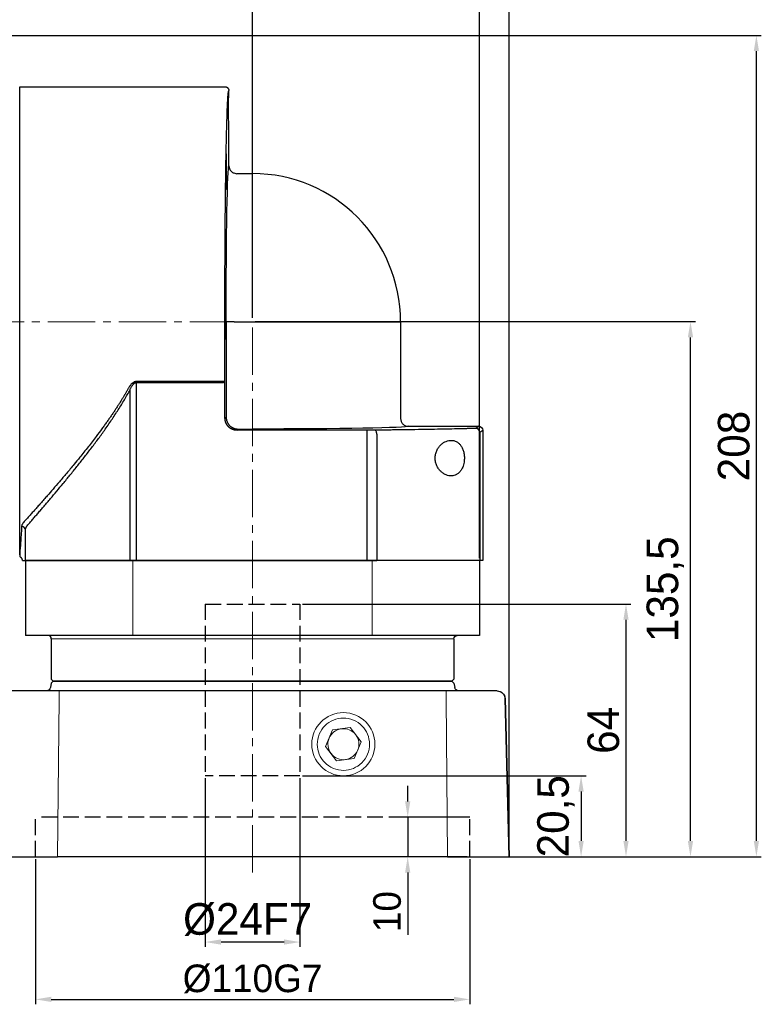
# Model space of a CAD drawing. Header units: millimetres. Extents: x 6153 to 7022, y -675 to -61.
# Tile 8 of 12: x 6601 to 6789, y -452 to -203. Entities that reach past the tile are written whole.
import ezdxf

# ---------------------------------------------------------------- set-up
doc = ezdxf.new("R2010")
doc.units = ezdxf.units.MM
doc.header["$PDSIZE"] = -5
doc.linetypes.add('JIS_02_4.0', pattern=[5.5, 4, -1.5])
doc.linetypes.add('点画线', pattern=[18, 12, -2, 2, -2])
doc.layers.get('0').update_dxf_attribs({"lineweight": 18})
doc.layers.get('Defpoints').update_dxf_attribs({"lineweight": 18})
for name, color, linetype, lineweight in [('7中心线层', 7, '点画线', 18), ('中心线01', 7, 'JIS_02_4.0', 0), ('尺寸线层', 3, 'Continuous', 18), ('粗实线', 7, 'Continuous', 40)]:
    doc.layers.add(name, color=color, linetype=linetype, lineweight=lineweight)
doc.styles.add('工程字', font='txt')
doc.dimstyles.new('ISO-25', dxfattribs={"dimtxt": 8, "dimasz": 4, "dimexe": 1.25, "dimexo": 0.625, "dimgap": 1.7, "dimtad": 1, "dimtxsty": '工程字', "dimcen": 2, "dimdle": 8, "dimadec": 0, "dimazin": 0, "dimtfac": 1, "dimtmove": 0, "dimatfit": 3, "dimfxl": 1, "dimarcsym": 0})

# ---------------------------------------------------------------- blocks, each defined once
blk = doc.blocks.new('*D82')
at = {"layer": 'Defpoints', "color": 0}
for p in [(6557.94, -206.64), (6787.57, -206.64), (6724.94, -414.64)]:
    blk.add_point(p, dxfattribs=at)
at = {"layer": '尺寸线层', "color": 0, "lineweight": -2}
for p, q in [((6558.56, -206.64), (6788.82, -206.64)), ((6787.57, -410.64), (6787.57, -210.64)), ((6725.57, -414.64), (6788.82, -414.64))]:
    blk.add_line(p, q, dxfattribs=at)
at = {"layer": '尺寸线层', "color": 0}
for points in [[(6788.23, -210.64), (6786.9, -210.64), (6787.57, -206.64)], [(6786.9, -410.64), (6788.23, -410.64), (6787.57, -414.64)]]:
    blk.add_solid(points, dxfattribs=at)
at = {"layer": '尺寸线层', "color": 0, "insert": (6781.87, -310.64), "char_height": 8, "attachment_point": 5, "rotation": 90, "style": '工程字'}
blk.add_mtext('208', dxfattribs=at)
blk = doc.blocks.new('*D83')
at = {"layer": 'Defpoints', "color": 0}
for p in [(6558.44, -177.74), (6558.44, -207.14), (6659.94, -279.14)]:
    blk.add_point(p, dxfattribs=at)
at = {"layer": '尺寸线层', "color": 0, "lineweight": -2}
for p, q in [((6558.44, -206.14), (6558.44, -176.49)), ((6659.94, -278.14), (6659.94, -176.49)), ((6655.94, -177.74), (6562.44, -177.74))]:
    blk.add_line(p, q, dxfattribs=at)
at = {"layer": '尺寸线层', "color": 0}
for points in [[(6562.44, -177.08), (6562.44, -178.41), (6558.44, -177.74)], [(6655.94, -178.41), (6655.94, -177.08), (6659.94, -177.74)]]:
    blk.add_solid(points, dxfattribs=at)
at = {"layer": '尺寸线层', "color": 0, "insert": (6609.19, -171.77), "char_height": 8, "attachment_point": 5, "style": '工程字'}
blk.add_mtext('101,5', dxfattribs=at)
blk = doc.blocks.new('*D85')
at = {"layer": 'Defpoints', "color": 0}
for p in [(6521.44, -162.35), (6521.44, -239.64), (6717.44, -339.64)]:
    blk.add_point(p, dxfattribs=at)
at = {"layer": '尺寸线层', "color": 0, "lineweight": -2}
for p, q in [((6521.44, -239.02), (6521.44, -161.1)), ((6717.44, -339.02), (6717.44, -161.1)), ((6713.44, -162.35), (6525.44, -162.35))]:
    blk.add_line(p, q, dxfattribs=at)
at = {"layer": '尺寸线层', "color": 0}
for points in [[(6525.44, -161.68), (6525.44, -163.01), (6521.44, -162.35)], [(6713.44, -163.01), (6713.44, -161.68), (6717.44, -162.35)]]:
    blk.add_solid(points, dxfattribs=at)
at = {"layer": '尺寸线层', "color": 0, "insert": (6619.88, -156.65), "char_height": 8, "attachment_point": 5, "style": '工程字'}
blk.add_mtext('196', dxfattribs=at)
blk = doc.blocks.new('*D90')
at = {"layer": 'Defpoints', "color": 0}
for p in [(6647.94, -394.14), (6671.94, -394.14), (6647.94, -436.24)]:
    blk.add_point(p, dxfattribs=at)
at = {"layer": '尺寸线层', "color": 0, "lineweight": -2}
for p, q in [((6647.94, -394.77), (6647.94, -437.49)), ((6671.94, -394.77), (6671.94, -437.49)), ((6667.94, -436.24), (6651.94, -436.24))]:
    blk.add_line(p, q, dxfattribs=at)
at = {"layer": '尺寸线层', "color": 0}
for points in [[(6651.94, -435.57), (6651.94, -436.9), (6647.94, -436.24)], [(6667.94, -436.9), (6667.94, -435.57), (6671.94, -436.24)]]:
    blk.add_solid(points, dxfattribs=at)
at = {"layer": '尺寸线层', "color": 0, "insert": (6658.69, -430.54), "char_height": 8, "attachment_point": 5, "style": '工程字'}
blk.add_mtext('%%C24F7', dxfattribs=at)
blk = doc.blocks.new('*D91')
at = {"layer": 'Defpoints', "color": 0}
for p in [(6604.94, -414.64), (6714.94, -414.64), (6714.94, -450.76)]:
    blk.add_point(p, dxfattribs=at)
at = {"layer": '尺寸线层', "color": 0, "lineweight": -2}
for p, q in [((6604.94, -415.27), (6604.94, -452.01)), ((6714.94, -415.27), (6714.94, -452.01)), ((6608.94, -450.76), (6710.94, -450.76))]:
    blk.add_line(p, q, dxfattribs=at)
at = {"layer": '尺寸线层', "color": 0}
for points in [[(6608.94, -450.09), (6608.94, -451.42), (6604.94, -450.76)], [(6710.94, -451.42), (6710.94, -450.09), (6714.94, -450.76)]]:
    blk.add_solid(points, dxfattribs=at)
at = {"layer": '尺寸线层', "color": 0, "insert": (6659.94, -445.56), "char_height": 7, "attachment_point": 5, "style": '工程字'}
blk.add_mtext('%%c110G7', dxfattribs=at)
blk = doc.blocks.new('*D92')
at = {"layer": 'Defpoints', "color": 0}
for p in [(6714.94, -404.64), (6699.24, -414.64), (6714.94, -414.64)]:
    blk.add_point(p, dxfattribs=at)
at = {"layer": '尺寸线层', "color": 0, "lineweight": -2}
for p, q in [((6699.24, -400.64), (6699.24, -396.64)), ((6714.32, -404.64), (6697.99, -404.64)), ((6699.24, -404.64), (6699.24, -414.64)), ((6714.32, -414.64), (6697.99, -414.64)), ((6699.24, -418.64), (6699.24, -434.41))]:
    blk.add_line(p, q, dxfattribs=at)
at = {"layer": '尺寸线层', "color": 0}
for points in [[(6698.57, -400.64), (6699.9, -400.64), (6699.24, -404.64)], [(6699.9, -418.64), (6698.57, -418.64), (6699.24, -414.64)]]:
    blk.add_solid(points, dxfattribs=at)
at = {"layer": '尺寸线层', "color": 0, "insert": (6694.04, -428.53), "char_height": 7, "attachment_point": 5, "rotation": 90, "style": '工程字'}
blk.add_mtext('10', dxfattribs=at)
blk = doc.blocks.new('*D93')
at = {"layer": 'Defpoints', "color": 0}
for p in [(6671.94, -394.14), (6724.14, -414.64), (6743.16, -414.64)]:
    blk.add_point(p, dxfattribs=at)
at = {"layer": '尺寸线层', "color": 0, "lineweight": -2}
for p, q in [((6672.57, -394.14), (6744.41, -394.14)), ((6743.16, -398.14), (6743.16, -410.64)), ((6724.77, -414.64), (6744.41, -414.64))]:
    blk.add_line(p, q, dxfattribs=at)
at = {"layer": '尺寸线层', "color": 0}
for points in [[(6743.83, -398.14), (6742.5, -398.14), (6743.16, -394.14)], [(6742.5, -410.64), (6743.83, -410.64), (6743.16, -414.64)]]:
    blk.add_solid(points, dxfattribs=at)
at = {"layer": '尺寸线层', "color": 0, "insert": (6736.79, -404.39), "char_height": 8, "attachment_point": 5, "rotation": 90, "style": '工程字'}
blk.add_mtext('20,5', dxfattribs=at)
blk = doc.blocks.new('*D94')
at = {"layer": 'Defpoints', "color": 0}
for p in [(6671.94, -350.64), (6754.54, -350.64), (6724.14, -414.64)]:
    blk.add_point(p, dxfattribs=at)
at = {"layer": '尺寸线层', "color": 0, "lineweight": -2}
for p, q in [((6672.57, -350.64), (6755.79, -350.64)), ((6754.54, -410.64), (6754.54, -354.64)), ((6724.77, -414.64), (6755.79, -414.64))]:
    blk.add_line(p, q, dxfattribs=at)
at = {"layer": '尺寸线层', "color": 0}
for points in [[(6755.2, -354.64), (6753.87, -354.64), (6754.54, -350.64)], [(6753.87, -410.64), (6755.2, -410.64), (6754.54, -414.64)]]:
    blk.add_solid(points, dxfattribs=at)
at = {"layer": '尺寸线层', "color": 0, "insert": (6748.84, -382.64), "char_height": 8, "attachment_point": 5, "rotation": 90, "style": '工程字'}
blk.add_mtext('64', dxfattribs=at)
blk = doc.blocks.new('*D95')
at = {"layer": 'Defpoints', "color": 0}
for p in [(6659.94, -279.14), (6770.87, -279.14), (6724.14, -414.64)]:
    blk.add_point(p, dxfattribs=at)
at = {"layer": '尺寸线层', "color": 0, "lineweight": -2}
for p, q in [((6660.57, -279.14), (6772.12, -279.14)), ((6770.87, -410.64), (6770.87, -283.14)), ((6724.77, -414.64), (6772.12, -414.64))]:
    blk.add_line(p, q, dxfattribs=at)
at = {"layer": '尺寸线层', "color": 0}
for points in [[(6771.54, -283.14), (6770.2, -283.14), (6770.87, -279.14)], [(6770.2, -410.64), (6771.54, -410.64), (6770.87, -414.64)]]:
    blk.add_solid(points, dxfattribs=at)
at = {"layer": '尺寸线层', "color": 0, "insert": (6764.5, -346.89), "char_height": 8, "attachment_point": 5, "rotation": 90, "style": '工程字'}
blk.add_mtext('135,5', dxfattribs=at)
blk = doc.blocks.new('*D96')
at = {"layer": 'Defpoints', "color": 0}
for p in [(6521.44, -145.97), (6521.44, -239.64), (6724.94, -414.49)]:
    blk.add_point(p, dxfattribs=at)
at = {"layer": '尺寸线层', "color": 0, "lineweight": -2}
for p, q in [((6521.44, -239.02), (6521.44, -144.72)), ((6720.94, -145.97), (6525.44, -145.97)), ((6724.94, -413.86), (6724.94, -144.72))]:
    blk.add_line(p, q, dxfattribs=at)
at = {"layer": '尺寸线层', "color": 0}
for points in [[(6525.44, -145.31), (6525.44, -146.64), (6521.44, -145.97)], [(6720.94, -146.64), (6720.94, -145.31), (6724.94, -145.97)]]:
    blk.add_solid(points, dxfattribs=at)
at = {"layer": '尺寸线层', "color": 0, "insert": (6623.63, -139.6), "char_height": 8, "attachment_point": 5, "style": '工程字'}
blk.add_mtext('203,5', dxfattribs=at)
blk = doc.blocks.new('110DL1')
at = {"linetype": 'Continuous', "lineweight": 30}
for p, q in [((0, 0), (52, 0)), ((0, -117.97), (0, 0)), ((53, -1.25), (53, -1)), ((53, -20), (53, -10.25)), ((54.26, -21.83), (54.97, -22.04)), ((55, -22), (59, -22)), ((96.5, -59.5), (96.5, -84)), ((96.46, -84.03), (96.67, -84.74)), ((98.5, -86), (116.29, -86)), ((117.29, -87), (117.29, -120)), ((0.71, -120), (1.48, -120)), ((1.48, -120), (1.87, -120)), ((1.87, -120), (27.96, -120)), ((27.96, -120), (29.49, -120)), ((29.49, -120), (88.05, -120)), ((88.05, -120), (90.47, -120)), ((115.91, -120), (90.47, -120)), ((116.53, -120), (115.91, -120)), ((117.29, -120), (116.53, -120))]:
    blk.add_line(p, q, dxfattribs=at)
at = {"linetype": 'Continuous', "lineweight": 25}
for p, q in [((54.97, -22.06), (55, -22)), ((55, -22), (54.97, -22.06)), ((52.31, -59.5), (52.31, -83.69)), ((54.31, -59.5), (52.31, -59.5)), ((54.31, -59.5), (59, -59.5)), ((59, -59.5), (96.5, -59.5)), ((51.01, -74.67), (29.49, -74.67)), ((29.49, -74.93), (29.49, -74.67)), ((52.01, -83.99), (52.01, -74.67)), ((27.89, -76.89), (27.89, -120)), ((29.49, -74.93), (29.49, -120)), ((29.49, -74.93), (51.01, -74.93)), ((52.31, -83.69), (52.01, -83.99)), ((96.5, -84), (96.44, -84.03)), ((96.44, -84.03), (96.5, -84)), ((55.01, -86.99), (55.31, -86.69)), ((88.05, -86.99), (55.01, -86.99)), ((55.31, -86.69), (59, -86.69)), ((88.05, -87.99), (88.05, -86.99)), ((116.29, -86), (115.53, -86.51)), ((116.53, -87.51), (117.29, -87)), ((88.05, -120), (88.05, -87.99)), ((90.47, -87.98), (90.47, -120)), ((116.53, -87.51), (116.53, -120)), ((1.48, -120), (1.48, -112.28))]:
    blk.add_line(p, q, dxfattribs=at)
at = {"linetype": 'Continuous', "lineweight": 25, "flags": 128}
blk.add_lwpolyline([(90.47, -87.98), (90.46, -87.78), (90.43, -87.6), (90.38, -87.43), (90.32, -87.28), (90.25, -87.15), (90.17, -87.06), (90.08, -87), (89.98, -86.98)], dxfattribs=at)
at = {"linetype": 'Continuous', "lineweight": 30}
blk.add_arc((59, -59.5), 37.5, 0, 90, dxfattribs=at)
at = {"linetype": 'Continuous', "lineweight": 25}
for centre, radius, start, end in [((115.53, -87.51), 1, 0.0252, 89.9639), ((0.53, -112.36), 0.957, 5.0104, 92.772)]:
    blk.add_arc(centre, radius, start, end, dxfattribs=at)
at = {"linetype": 'Continuous', "lineweight": 30, "extrusion": (0, 0, -1)}
blk.add_ellipse((53, -5.75), major_axis=(0, 4.5), ratio=0.017455, start_param=3.141593, end_param=6.283185, dxfattribs=at)
at = {"linetype": 'Continuous', "lineweight": 25, "extrusion": (0, 0, -1)}
for centre in [(52.34, -21.49), (52.06, -59.5)]:
    blk.add_ellipse(centre, major_axis=(0, 4.5), ratio=0.017455, dxfattribs=at)
for centre, major_axis, start_param, end_param in [((53, -59.5), (0, 39.5), 4.712389, 6.282302), ((59, -86), (-39.5, 0), 3.142476, 4.712389), ((88.05, -86.92), (-4, 0), 4.207028, 4.712389), ((111.53, -86.51), (-4, 0), 3.167773, 3.645818)]:
    blk.add_ellipse(centre, major_axis=major_axis, ratio=0.017455, start_param=start_param, end_param=end_param, dxfattribs=at)
at = {"linetype": 'Continuous', "lineweight": 30, "extrusion": (-2.1798e-22, 3.0756e-12, -1)}
blk.add_ellipse((116.29, -87), major_axis=(-0.832, -0.555), ratio=0.999505, start_param=2.158969, end_param=3.729308, dxfattribs=at)
at = {"linetype": 'Continuous', "lineweight": 25}
for points, knots in [([(52.01, -74.67), (52.01, -74.43), (52.01, -73.95), (52.01, -73.22), (52, -72.5), (52, -71.77), (52, -71.04), (52, -70.31), (51.99, -69.58), (51.99, -68.84), (51.99, -67.25), (51.98, -64.78), (51.98, -61.44), (51.98, -58.08), (51.98, -54.73), (51.99, -51.4), (52, -46.99), (52.03, -41.58), (52.07, -35.31), (52.12, -29.36), (52.19, -23.81), (52.26, -18.73), (52.35, -14.18), (52.45, -10.22), (52.53, -7.47), (52.6, -5.61), (52.66, -4.39), (52.71, -3.35), (52.77, -2.49), (52.83, -1.83), (52.87, -1.45), (52.91, -1.24), (52.93, -1.13), (52.95, -1.06), (52.98, -1.01), (52.99, -1), (53, -1)], [0, 0, 0, 0, 0.006951, 0.013898, 0.020843, 0.027786, 0.034728, 0.041671, 0.048616, 0.055564, 0.062516, 0.093768, 0.125024, 0.156275, 0.187532, 0.218783, 0.25004, 0.312523, 0.375006, 0.43749, 0.499975, 0.562461, 0.624949, 0.687437, 0.749926, 0.781181, 0.812442, 0.843698, 0.874959, 0.906214, 0.937476, 0.949986, 0.962487, 0.974986, 0.987488, 1, 1, 1, 1]), ([(29.49, -74.67), (29.46, -74.67), (29.4, -74.67), (29.31, -74.69), (29.21, -74.71), (29.12, -74.73), (28.92, -74.81), (28.62, -74.99), (28.22, -75.36), (27.91, -75.77), (27.66, -76.15), (27.55, -76.35), (27.49, -76.46)], [0, 0, 0, 0, 0.032548, 0.065327, 0.09857, 0.132496, 0.167316, 0.320633, 0.500589, 0.750024, 0.86894, 1, 1, 1, 1]), ([(52.01, -74.67), (52.01, -74.67), (52.01, -74.67), (51.99, -74.67), (51.97, -74.67), (51.94, -74.67), (51.9, -74.67), (51.87, -74.67), (51.83, -74.67), (51.8, -74.67), (51.77, -74.67), (51.75, -74.67), (51.73, -74.67), (51.68, -74.67), (51.57, -74.67), (51.39, -74.67), (51.2, -74.67), (51.07, -74.67), (51.01, -74.67)], [0, 0, 0, 0, 0.068082, 0.132953, 0.193909, 0.250351, 0.301788, 0.347844, 0.388242, 0.422796, 0.451384, 0.473938, 0.490422, 0.500824, 0.632434, 0.760846, 0.88391, 1, 1, 1, 1]), ([(51.01, -74.93), (51.05, -74.93), (51.11, -74.93), (51.22, -74.92), (51.32, -74.91), (51.43, -74.9), (51.54, -74.88), (51.64, -74.86), (51.74, -74.84), (51.83, -74.81), (51.9, -74.78), (51.96, -74.74), (52, -74.71), (52.01, -74.68), (52.01, -74.67)], [0, 0, 0, 0, 0.062192, 0.128072, 0.197704, 0.271143, 0.348432, 0.429613, 0.514717, 0.603775, 0.696812, 0.793849, 0.894906, 1, 1, 1, 1]), ([(27.49, -76.46), (27.37, -76.66), (27.14, -77.07), (26.78, -77.69), (26.4, -78.34), (26, -79), (25.58, -79.68), (25.13, -80.38), (24.67, -81.1), (24.19, -81.84), (23.68, -82.59), (23.16, -83.37), (22.61, -84.15), (22.04, -84.96), (21.46, -85.78), (20.56, -87), (19.19, -88.84), (17.31, -91.27), (15.45, -93.59), (13.62, -95.83), (11.89, -97.89), (10.11, -99.99), (8.49, -101.86), (7.19, -103.36), (6.15, -104.54), (5.32, -105.48), (4.52, -106.37), (3.76, -107.24), (3.02, -108.06), (2.31, -108.85), (1.64, -109.6), (1.2, -110.08), (0.99, -110.32)], [0, 0, 0, 0, 0.013994, 0.028581, 0.043761, 0.059537, 0.075908, 0.092876, 0.110441, 0.128604, 0.147366, 0.166727, 0.186688, 0.20725, 0.228412, 0.250175, 0.303131, 0.374795, 0.449072, 0.500116, 0.569691, 0.634517, 0.694601, 0.749953, 0.783202, 0.815873, 0.847971, 0.879499, 0.910462, 0.940863, 0.970708, 1, 1, 1, 1]), ([(1.87, -111.17), (1.98, -111.04), (2.2, -110.79), (2.54, -110.4), (2.88, -110.01), (3.23, -109.61), (3.59, -109.21), (3.95, -108.79), (4.31, -108.37), (4.68, -107.95), (5.05, -107.52), (5.43, -107.08), (5.82, -106.63), (6.21, -106.18), (6.6, -105.72), (7, -105.26), (7.4, -104.78), (8.19, -103.86), (9.39, -102.43), (11.04, -100.45), (12.75, -98.37), (14.49, -96.2), (16.26, -93.97), (18.02, -91.69), (19.75, -89.39), (21.2, -87.39), (22.37, -85.72), (23.27, -84.41), (24.14, -83.11), (24.98, -81.82), (25.78, -80.54), (26.54, -79.27), (27.27, -78.01), (27.73, -77.16), (27.96, -76.74)], [0, 0, 0, 0, 0.015364, 0.030759, 0.046186, 0.061644, 0.077137, 0.092664, 0.108226, 0.123826, 0.139463, 0.155139, 0.170854, 0.186611, 0.202409, 0.218251, 0.234136, 0.250066, 0.311093, 0.373043, 0.435967, 0.499909, 0.563769, 0.626676, 0.688681, 0.749835, 0.783688, 0.816778, 0.849118, 0.880718, 0.911592, 0.941753, 0.971217, 1, 1, 1, 1]), ([(27.96, -76.74), (28.01, -76.65), (28.09, -76.46), (28.21, -76.2), (28.34, -75.95), (28.47, -75.74), (28.6, -75.55), (28.73, -75.39), (28.86, -75.25), (28.99, -75.13), (29.11, -75.04), (29.24, -74.98), (29.37, -74.94), (29.45, -74.93), (29.49, -74.93)], [0, 0, 0, 0, 0.128655, 0.248041, 0.358298, 0.459603, 0.552186, 0.636345, 0.712481, 0.781134, 0.84304, 0.899202, 0.950955, 1, 1, 1, 1]), ([(55.01, -86.99), (54.96, -86.99), (54.85, -86.98), (54.69, -86.97), (54.53, -86.95), (54.37, -86.92), (54.21, -86.88), (54.05, -86.83), (53.9, -86.77), (53.75, -86.71), (53.61, -86.64), (53.47, -86.56), (53.33, -86.47), (53.2, -86.38), (53.07, -86.27), (52.95, -86.17), (52.83, -86.05), (52.73, -85.93), (52.62, -85.8), (52.53, -85.67), (52.44, -85.53), (52.36, -85.39), (52.29, -85.25), (52.23, -85.1), (52.17, -84.95), (52.12, -84.79), (52.08, -84.63), (52.05, -84.47), (52.03, -84.31), (52.02, -84.15), (52.01, -84.04), (52.01, -83.99)], [0, 0, 0, 0, 0.034488, 0.068976, 0.103462, 0.137947, 0.172431, 0.206914, 0.241396, 0.275878, 0.310359, 0.34484, 0.379321, 0.413801, 0.44828, 0.48276, 0.51724, 0.55172, 0.586199, 0.620679, 0.65516, 0.689641, 0.724122, 0.758604, 0.793086, 0.827569, 0.862053, 0.896538, 0.931024, 0.965512, 1, 1, 1, 1]), ([(52.31, -83.69), (52.31, -83.74), (52.31, -83.85), (52.33, -84.01), (52.35, -84.17), (52.38, -84.33), (52.42, -84.49), (52.47, -84.65), (52.52, -84.8), (52.59, -84.95), (52.66, -85.09), (52.74, -85.24), (52.83, -85.37), (52.92, -85.51), (53.02, -85.63), (53.13, -85.75), (53.25, -85.87), (53.37, -85.98), (53.49, -86.08), (53.63, -86.17), (53.76, -86.26), (53.91, -86.34), (54.05, -86.41), (54.2, -86.48), (54.35, -86.53), (54.51, -86.58), (54.67, -86.62), (54.83, -86.65), (54.99, -86.67), (55.15, -86.69), (55.26, -86.69), (55.31, -86.69)], [0, 0, 0, 0, 0.034483, 0.068966, 0.103449, 0.137932, 0.172415, 0.206898, 0.24138, 0.275863, 0.310346, 0.344828, 0.379311, 0.413794, 0.448276, 0.482759, 0.517241, 0.551724, 0.586206, 0.620689, 0.655172, 0.689654, 0.724137, 0.75862, 0.793102, 0.827585, 0.862068, 0.896551, 0.931034, 0.965517, 1, 1, 1, 1]), ([(115.04, -86.54), (114.9, -86.54), (114.64, -86.55), (114.23, -86.56), (113.81, -86.58), (113.39, -86.59), (112.95, -86.6), (112.51, -86.61), (112.06, -86.63), (111.6, -86.64), (111.13, -86.65), (110.65, -86.66), (109.43, -86.69), (107.38, -86.73), (104.32, -86.79), (101.03, -86.84), (98.32, -86.88), (96.31, -86.91), (95.08, -86.92), (93.84, -86.94), (92.57, -86.95), (91.29, -86.96), (90.42, -86.97), (89.98, -86.98)], [0, 0, 0, 0, 0.022757, 0.045498, 0.068225, 0.090944, 0.113658, 0.136369, 0.159083, 0.181803, 0.204532, 0.227274, 0.250034, 0.375016, 0.500012, 0.624992, 0.749986, 0.791691, 0.833352, 0.87499, 0.916629, 0.958291, 1, 1, 1, 1]), ([(112.54, -92.77), (112.48, -92.46), (112.3, -91.85), (111.91, -91.08), (111.43, -90.46), (110.89, -90), (110.29, -89.7), (109.67, -89.55), (109.02, -89.54), (108.15, -89.71), (107.28, -90.14), (106.49, -90.85), (105.96, -91.53), (105.54, -92.35), (105.27, -93.31), (105.21, -94.33), (105.39, -95.32), (105.75, -96.21), (106.23, -96.95), (106.81, -97.55), (107.63, -98.16), (108.72, -98.6), (109.81, -98.56), (110.62, -98.26), (111.2, -97.87), (111.71, -97.33), (112.09, -96.7), (112.35, -96.06), (112.52, -95.44), (112.64, -94.67), (112.68, -93.76), (112.6, -93.09), (112.54, -92.77)], [0, 0, 0, 0, 0.030505, 0.062338, 0.09321, 0.125024, 0.155863, 0.187515, 0.218612, 0.250035, 0.312417, 0.3442, 0.374682, 0.407045, 0.437371, 0.468431, 0.499944, 0.530151, 0.562264, 0.592957, 0.625256, 0.687579, 0.749785, 0.781662, 0.812515, 0.844352, 0.874987, 0.895946, 0.916643, 0.937678, 0.969218, 1, 1, 1, 1]), ([(0.48, -111.4), (0.4, -112.98), (0.32, -114.32), (0.16, -116.52), (0.08, -117.37), (0, -117.97)], [0, 0, 0, 0, 0.5, 0.5, 1, 1, 1, 1]), ([(0.99, -110.32), (0.96, -110.35), (0.89, -110.42), (0.81, -110.53), (0.74, -110.64), (0.67, -110.74), (0.61, -110.88), (0.54, -111.04), (0.5, -111.22), (0.49, -111.34), (0.48, -111.4)], [0, 0, 0, 0, 0.100373, 0.200386, 0.300217, 0.400042, 0.500038, 0.666083, 0.832471, 1, 1, 1, 1]), ([(1.48, -112.28), (1.48, -112.24), (1.49, -112.17), (1.5, -112.05), (1.52, -111.94), (1.55, -111.83), (1.59, -111.69), (1.66, -111.53), (1.75, -111.35), (1.83, -111.23), (1.87, -111.17)], [0, 0, 0, 0, 0.099847, 0.199828, 0.299942, 0.40019, 0.500571, 0.669373, 0.835844, 1, 1, 1, 1])]:
    blk.add_open_spline(points, degree=3, knots=knots, dxfattribs=at)
at = {"linetype": 'Continuous', "lineweight": 30}
for points, knots in [([(52, 0), (52.03, 0), (52.1, 0), (52.21, -0.02), (52.32, -0.05), (52.42, -0.09), (52.52, -0.15), (52.62, -0.21), (52.72, -0.3), (52.83, -0.43), (52.92, -0.6), (52.99, -0.79), (53, -0.93), (53, -1)], [0, 0, 0, 0, 0.065607, 0.1337, 0.204011, 0.276206, 0.349882, 0.42458, 0.499802, 0.615495, 0.739545, 0.868919, 1, 1, 1, 1]), ([(53, -20), (53.03, -20.25), (53.07, -20.64), (53.32, -21.11), (53.66, -21.51), (53.98, -21.8), (54.25, -21.85), (54.25, -21.85)], [0, 0, 0, 0, 0.321307, 0.490957, 0.661846, 0.992067, 1, 1, 1, 1]), ([(96.65, -84.75), (96.66, -84.76), (96.71, -85.02), (96.99, -85.35), (97.39, -85.68), (97.86, -85.93), (98.25, -85.97), (98.5, -86)], [0, 0, 0, 0, 0.017702, 0.336702, 0.508176, 0.678268, 1, 1, 1, 1]), ([(0, -117.97), (0, -118.01), (0, -118.11), (0, -118.24), (0, -118.36), (0, -118.48), (0, -118.58), (0, -118.67), (0, -118.75), (0, -118.83), (0, -118.89), (0, -118.94), (0, -118.98), (0, -119.01), (0, -119.03), (0, -119.04), (0, -119.04)], [0, 0, 0, 0, 0.071486, 0.142917, 0.214305, 0.28566, 0.356994, 0.428319, 0.499648, 0.57099, 0.642359, 0.713765, 0.785221, 0.856738, 0.928327, 1, 1, 1, 1]), ([(0.71, -120), (0.71, -119.97), (0.7, -119.9), (0.69, -119.8), (0.66, -119.69), (0.62, -119.59), (0.57, -119.5), (0.51, -119.4), (0.43, -119.3), (0.31, -119.2), (0.17, -119.11), (0.06, -119.07), (0, -119.04)], [0, 0, 0, 0, 0.079379, 0.160886, 0.244144, 0.328717, 0.414127, 0.499864, 0.600339, 0.718453, 0.852623, 1, 1, 1, 1])]:
    blk.add_open_spline(points, degree=3, knots=knots, dxfattribs=at)

msp = doc.modelspace()

# ---------------------------------------------------------------- linework, layer by layer
for p, q in [((6600.9399, -220.1434), (6600.9399, -279.1434)), ((6717.4399, -296.4988), (6717.4399, -296.4988)), ((6629.629, -339.6434), (6629.629, -358.6434)), ((6690.2508, -339.6434), (6690.2508, -358.6434)), ((6710.9399, -359.4434), (6608.9399, -359.4434)), ((6610.9033, -372.6434), (6610.9033, -374.5911)), ((6708.9765, -372.6434), (6708.9765, -374.5911)), ((6721.8918, -372.6434), (6721.8918, -372.6434)), ((6610.5304, -414.6434), (6610.9033, -374.5911)), ((6708.9765, -374.5911), (6709.3494, -414.6434)), ((6680.1811, -382.5421), (6678.4428, -386.7339)), ((6684.6804, -381.9515), (6680.1811, -382.5421)), ((6687.4416, -385.5528), (6684.6804, -381.9515)), ((6685.7033, -389.7447), (6687.4416, -385.5528)), ((6678.4428, -386.7339), (6681.2039, -390.3352)), ((6681.2039, -390.3352), (6685.7033, -389.7447))]:
    msp.add_line(p, q)
msp.add_circle((6682.9422, -386.1434), 8)
for radius, start, end in [(6.6194, 67.477326, 247.477326), (6.6194, 247.477326, 67.477326), (3.93, 97.477326, 157.477326), (3.93, 67.477326, 97.477326), (3.93, 37.477326, 67.477326), (3.93, 337.477326, 37.477326), (3.93, 157.477326, 217.477326), (3.93, 217.477326, 247.477326), (3.93, 277.477326, 337.477326), (3.93, 247.477326, 277.477326)]:
    msp.add_arc((6682.9422, -386.1434), radius, start, end)
at = {"layer": '7中心线层'}
for p in [(6518.0522, -279.1434), (6659.9422, -418.6409)]:
    msp.add_line(p, (6659.9422, -279.1434), dxfattribs=at)
at = {"layer": '中心线01', "color": 0, "lineweight": 25}
for p, q in [((6647.9422, -350.6434), (6647.9422, -394.1434)), ((6647.9422, -350.6434), (6671.9422, -350.6434)), ((6671.9422, -350.6434), (6671.9422, -394.1434)), ((6671.9422, -394.1434), (6647.9422, -394.1434)), ((6714.9422, -404.6434), (6604.9422, -404.6434)), ((6604.9422, -414.6434), (6604.9422, -404.6434)), ((6714.9422, -414.6434), (6714.9422, -404.6434))]:
    msp.add_line(p, q, dxfattribs=at)
at = {"layer": '粗实线', "lineweight": 30}
for p, q in [((6600.9399, -338.1434), (6600.9399, -220.1434)), ((6629.629, -339.6434), (6602.4399, -339.6434)), ((6602.4399, -339.6434), (6602.4399, -358.6434)), ((6629.629, -339.6434), (6602.4399, -339.6434)), ((6690.2508, -339.6434), (6629.629, -339.6434)), ((6690.2508, -339.6434), (6629.629, -339.6434)), ((6717.4399, -339.6434), (6690.2508, -339.6434)), ((6717.4399, -339.6434), (6690.2508, -339.6434)), ((6717.4399, -339.6434), (6717.4399, -358.6434)), ((6717.4399, -339.6434), (6717.4399, -358.6434)), ((6629.629, -358.6434), (6602.4399, -358.6434)), ((6690.2508, -358.6434), (6629.629, -358.6434)), ((6717.4399, -358.6434), (6690.2508, -358.6434)), ((6717.4399, -358.6434), (6717.4399, -358.6434)), ((6608.9399, -359.4434), (6608.9399, -369.6434)), ((6710.9399, -359.4434), (6710.9399, -369.6434)), ((6608.9399, -370.6434), (6608.7329, -371.8171)), ((6609.4399, -370.1434), (6608.9399, -369.6434)), ((6609.4399, -370.1434), (6608.9399, -370.6434)), ((6609.4399, -370.1434), (6710.4399, -370.1434)), ((6710.4399, -370.1434), (6609.4399, -370.1434)), ((6710.4399, -370.1434), (6710.9399, -369.6434)), ((6710.4399, -370.1434), (6710.9399, -370.6434)), ((6710.9399, -370.6434), (6711.1468, -371.8171)), ((6609.6375, -372.6434), (6598.4397, -372.6434)), ((6708.9765, -372.6434), (6610.9033, -372.6434)), ((6721.44, -372.6434), (6710.2423, -372.6434)), ((6723.8911, -374.5911), (6723.8911, -374.5911)), ((6723.8911, -374.5911), (6724.9399, -414.6434)), ((6724.9399, -414.6434), (6723.8911, -374.5911)), ((6595.8313, -414.6434), (6608.0136, -414.6434)), ((6709.3494, -414.6434), (6610.5304, -414.6434)), ((6711.8662, -414.6434), (6724.0485, -414.6434)), ((6724.9399, -414.6434), (6724.9399, -414.6434))]:
    msp.add_line(p, q, dxfattribs=at)
msp.add_arc((6608.1399, -359.4434), 0.8, 0, 90, dxfattribs=at)
at = {"layer": '粗实线', "lineweight": 30, "extrusion": (0, 0, -1)}
for centre, radius, start, end in [((-6711.7399, -359.4434), 0.8, 0, 90), ((-6607.7481, -371.6434), 1, 190, 270), ((-6712.1316, -371.6434), 1, 270, 350), ((-6721.8918, -374.6434), 2, 90, 178.5), ((-6721.8918, -374.6434), 2, 90, 168.047308), ((-6721.8918, -374.6434), 2, 168.04733, 178.5)]:
    msp.add_arc(centre, radius, start, end, dxfattribs=at)
at = {"layer": '粗实线', "lineweight": 30}
for points in [[(6610.9033, -372.6434), (6610.4444, -372.6434), (6609.9926, -372.6434), (6609.6375, -372.6434)], [(6710.2423, -372.6434), (6709.8871, -372.6434), (6709.4353, -372.6434), (6708.9765, -372.6434)], [(6721.8941, -372.6434), (6721.8895, -372.6434), (6721.7305, -372.6434), (6721.44, -372.6434)]]:
    msp.add_open_spline(points, degree=3, dxfattribs=at)
for points, knots in [([(6608.0136, -414.6434), (6608.1992, -414.6434), (6608.3991, -414.6434), (6608.6085, -414.6434), (6609.0009, -414.6434), (6609.4359, -414.6434), (6609.8774, -414.6434), (6610.0929, -414.6434), (6610.312, -414.6434), (6610.5304, -414.6434)], [0, 0, 0, 0, 0.26264547, 0.26264547, 0.26264547, 0.75994677, 0.75994677, 0.75994677, 1, 1, 1, 1]), ([(6709.3494, -414.6434), (6709.5882, -414.6434), (6709.8279, -414.6434), (6710.0629, -414.6434), (6710.5032, -414.6434), (6710.9358, -414.6434), (6711.3249, -414.6434), (6711.5148, -414.6434), (6711.6964, -414.6434), (6711.8661, -414.6434)], [0, 0, 0, 0, 0.26264538, 0.26264538, 0.26264538, 0.75994669, 0.75994669, 0.75994669, 1, 1, 1, 1]), ([(6724.0485, -414.6434), (6724.1988, -414.6434), (6724.3329, -414.6434), (6724.6628, -414.6434), (6724.8131, -414.6434), (6724.9219, -414.6434), (6724.9376, -414.6434), (6724.9422, -414.6434)], [0, 0, 0, 0, 0.26264547, 0.26264547, 0.75994677, 0.75994677, 1, 1, 1, 1])]:
    msp.add_open_spline(points, degree=3, knots=knots, dxfattribs=at)

# ---------------------------------------------------------------- block references
at = {"layer": '粗实线'}
msp.add_blockref('110DL1', (6600.9399, -219.6435), dxfattribs=at)

# ---------------------------------------------------------------- dimensions: what is measured, and where the dimension line sits
at = {"layer": '尺寸线层'}
for base, p1, picture, middle in [((6521.4398, -145.974), (6724.9422, -414.4868), '*D96', (6623.6332, -145.974)), ((6521.4398, -162.3456), (6717.4399, -339.6434), '*D85', (6619.8806, -162.3456))]:
    dim = msp.add_linear_dim(base=base, p1=p1, p2=(6521.4398, -239.6434), dimstyle='ISO-25', dxfattribs=at)
    dim.commit()
    dim.dimension.update_dxf_attribs({"geometry": picture, "text_midpoint": middle, "dimtype": 160})
dim = msp.add_linear_dim(base=(6558.4398, -177.7443), p1=(6659.9422, -279.1434), p2=(6558.4398, -207.1434), dimstyle='ISO-25', override={"dimexo": 1, "dimgap": 1.3}, dxfattribs=at)
dim.commit()
dim.dimension.update_dxf_attribs({"geometry": '*D83', "text_midpoint": (6609.191, -177.7443), "dimtype": 160})
for base, p1, p2, override, picture, middle in [((6787.5675, -206.6434), (6724.9422, -414.6434), (6557.9398, -206.6434), {"dimtxsty": '工程字'}, '*D82', (6787.5675, -310.6434)), ((6699.2378, -414.6434), (6714.9422, -404.6434), (6714.9422, -414.6434), {"dimtxt": 7, "dimtxsty": '工程字'}, '*D92', (6699.2378, -428.5278))]:
    dim = msp.add_linear_dim(base=base, p1=p1, p2=p2, angle=90, dimstyle='ISO-25', override=override, dxfattribs=at)
    dim.commit()
    dim.dimension.update_dxf_attribs({"geometry": picture, "text_midpoint": middle, "dimtype": 160})
for base, p1, p2, picture, middle in [((6770.87, -279.1434), (6724.1422, -414.6434), (6659.9422, -279.1434), '*D95', (6770.87, -346.8934)), ((6743.1637, -414.6434), (6671.9422, -394.1434), (6724.1422, -414.6434), '*D93', (6743.1637, -404.3934))]:
    dim = msp.add_linear_dim(base=base, p1=p1, p2=p2, angle=90, dimstyle='ISO-25', dxfattribs=at)
    dim.commit()
    dim.dimension.update_dxf_attribs({"geometry": picture, "text_midpoint": middle, "dimtype": 160})
dim = msp.add_linear_dim(base=(6754.5363, -350.6434), p1=(6724.1422, -414.6434), p2=(6671.9422, -350.6434), angle=90, dimstyle='ISO-25', dxfattribs=at)
dim.commit()
dim.dimension.update_dxf_attribs({"geometry": '*D94', "text_midpoint": (6748.8363, -382.6434)})
dim = msp.add_linear_dim(base=(6647.9422, -436.2375), p1=(6671.9422, -394.1434), p2=(6647.9422, -394.1434), text='%%C<>F7', dimstyle='ISO-25', override={"dimtxsty": '工程字'}, dxfattribs=at)
dim.commit()
dim.dimension.update_dxf_attribs({"geometry": '*D90', "text_midpoint": (6658.6922, -436.2375), "dimtype": 160})
dim = msp.add_linear_dim(base=(6714.9422, -450.7555), p1=(6604.9422, -414.6434), p2=(6714.9422, -414.6434), text='%%c<>G7', dimstyle='ISO-25', override={"dimtxt": 7, "dimtxsty": '工程字'}, dxfattribs=at)
dim.commit()
dim.dimension.update_dxf_attribs({"geometry": '*D91', "text_midpoint": (6659.9422, -445.5555)})

doc.saveas('drawing.dxf')
